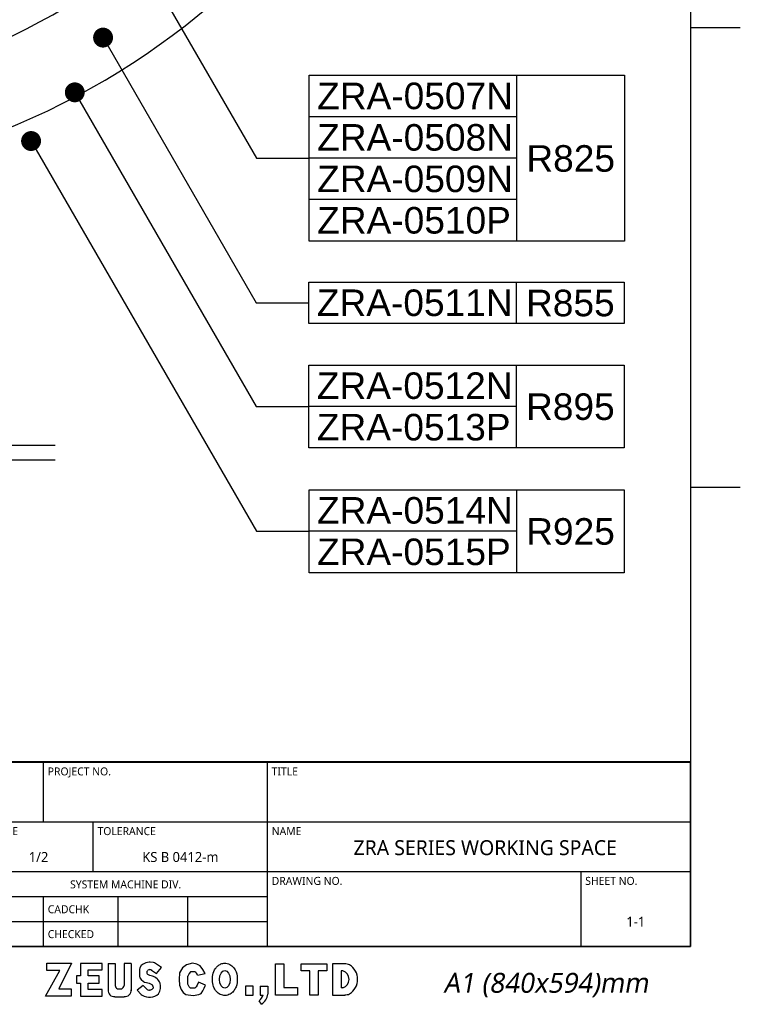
# Model space of a CAD drawing. Header units: millimetres. Extents: x 976 to 5968, y -70 to 3420.
# Tile 4 of 20: x 5063 to 5932, y -70 to 1118. Entities that reach past the tile are written whole.
import ezdxf

# ---------------------------------------------------------------- set-up
doc = ezdxf.new("R2010")
doc.units = ezdxf.units.MM
doc.linetypes.add('ACAD_ISO02W100', pattern=[15, 12, -3])
doc.styles.get("Standard").update_dxf_attribs({"font": 'arial.ttf'})
doc.styles.add('TEXTSTYLE_2', font='malgun.ttf')
doc.styles.add('TEXTSTYLE_4', font='malgun.ttf')

# ---------------------------------------------------------------- blocks, each defined once
blk = doc.blocks.new('TABLE_BL0', base_point=(1465, 77.13))
at = {"color": 134}
for p, q in [((1640, 114.25), (1290, 114.25)), ((1290, 40), (1290, 114.25)), ((1640, 114), (1290, 114)), ((1380, 90), (1380, 114)), ((1470, 40), (1470, 114)), ((1640, 40), (1640, 114.25)), ((1640, 90), (1290, 90)), ((1326, 70), (1326, 90)), ((1356, 60), (1356, 90)), ((1400, 70), (1400, 90)), ((1640, 70), (1290, 70)), ((1596, 40), (1596, 70)), ((1470, 60), (1290, 60)), ((1320, 40), (1320, 60)), ((1348, 40), (1348, 60)), ((1380, 40), (1380, 60)), ((1410, 40), (1410, 60)), ((1438, 40), (1438, 60)), ((1470, 50), (1290, 50)), ((1640, 40), (1290, 40))]:
    blk.add_line(p, q, dxfattribs=at)
at = {"color": 134, "line_spacing_factor": 0.9, "style": 'TEXTSTYLE_4'}
for s, insert, char_height, width, attachment_point in [('REF.DRAWING', (1291.7, 112), 3.2, 28.9896, 1), ('PROJECT NO.', (1381.7, 112), 3.2, 27.1526, 1), ('TITLE', (1471.7, 112), 3.2, 10.3704, 1), ('PROJECTION', (1308, 87.6), 3.2, 25.8133, 2), ('UNIT', (1327.7, 88), 3.2, 10.0859, 1), ('SCALE', (1357.7, 88), 3.2, 12.5985, 1), ('TOLERANCE', (1401.7, 88), 3.2, 24.403, 1), ('NAME', (1471.7, 88), 3.2, 12.7052, 1), ('ZRA SERIES WORKING SPACE', (1557.5, 82.75), 6, 130.8768, 2), ('mm', (1341, 78), 4, 9.7778, 2), ('1/2', (1378, 78), 4, 8.3259, 2), ('KS B 0412-m ', (1435, 78), 4, 34.8444, 2), ('DRAWING NO.', (1471.7, 68), 3.2, 30.163, 1), ('SHEET NO.', (1597.7, 68), 3.2, 21.9852, 1), ('SECTION', (1323, 66.6), 3.2, 17.9437, 2), ('SYSTEM MACHINE DIV.', (1413, 66.6), 3.2, 47.3363, 2), ('APPROVED', (1291.7, 56.6), 3.2, 22.4593, 1), ('CADCHK', (1381.7, 56.6), 3.2, 17.6, 1), ('1-1', (1618, 52), 4, 8.4148, 2), ('DESIGNED', (1291.7, 46.6), 3.2, 21.1081, 1), ('CHECKED', (1381.7, 46.6), 3.2, 19.2711, 1)]:
    blk.add_mtext(s, dxfattribs=dict(at, insert=insert, char_height=char_height, width=width, attachment_point=attachment_point))

msp = doc.modelspace()

# ---------------------------------------------------------------- linework, layer by layer
at = {"color": 7}
for p in [(5871.9, 3324.1), (1011.9, 0.1)]:
    msp.add_line(p, (5871.9, 0.1), dxfattribs=at)
at = {"color": 0, "linetype": 'ACAD_ISO02W100', "ltscale": 1000}
for p, q in [((5220.4, 1172.8), (5348.7, 950.7)), ((5163.7, 1096.1), (5348.3, 776.3)), ((5129.6, 1030.1), (5348.3, 651.3)), ((5076.9, 971.4), (5348.5, 500.9)), ((5348.7, 950.7), (5412.3, 950.7)), ((5348.3, 776.3), (5411.9, 776.3)), ((5348.3, 651.3), (5411.9, 651.3)), ((4312.1, 604.5), (5105.8, 604.5)), ((4312.1, 587), (5105.8, 587)), ((5348.5, 500.9), (5412.1, 500.9))]:
    msp.add_line(p, q, dxfattribs=at)
at = {"color": 134}
for p, q in [((5871.9, 1108.1), (5931.9, 1108.1)), ((5871.9, 554.1), (5931.9, 554.1)), ((5095.7, -20), (5125.5, -20)), ((5095.7, -28.9), (5095.7, -20)), ((5125.5, -20), (5110.5, -50.9)), ((5162.5, -20.4), (5136.6, -20.4)), ((5136.6, -20.4), (5136.6, -35.2)), ((5162.5, -28.1), (5162.5, -20.4)), ((5169.7, -20.4), (5178.2, -20.4)), ((5169.7, -20.4), (5169.7, -53.1)), ((5178.2, -20.4), (5178.2, -46.8)), ((5197.5, -20.4), (5189, -20.4)), ((5189, -20.4), (5189, -46.8)), ((5197.5, -20.4), (5197.5, -53.1)), ((5209.8, -22.9), (5208.1, -25.4)), ((5212.2, -21), (5209.8, -22.9)), ((5215.2, -19.4), (5212.2, -21)), ((5219.1, -18.7), (5215.2, -19.4)), ((5220.5, -18.7), (5219.1, -18.7)), ((5224.6, -19.2), (5220.5, -18.7)), ((5225.5, -19.5), (5224.6, -19.2)), ((5227, -20.3), (5225.5, -19.5)), ((5234.1, -25.3), (5227, -20.3)), ((5264.2, -21.9), (5259.3, -25.5)), ((5271.7, -19.9), (5264.2, -21.9)), ((5276.7, -21.2), (5271.7, -19.9)), ((5280.9, -23), (5276.7, -21.2)), ((5284.1, -27.4), (5280.9, -23)), ((5371.4, -20.6), (5381.7, -20.6)), ((5371.4, -58.3), (5371.4, -20.6)), ((5381.7, -20.6), (5381.7, -49.1)), ((5402.7, -20.6), (5433.3, -20.6)), ((5402.7, -29.2), (5402.7, -20.6)), ((5433.3, -20.6), (5433.3, -29.2)), ((5455, -20.6), (5440.4, -20.6)), ((5440.4, -20.6), (5440.4, -58.3)), ((5094.1, -59.5), (5111.5, -28.9)), ((5111.5, -28.9), (5095.7, -28.9)), ((5136.6, -35.2), (5131.7, -35.2)), ((5131.7, -35.2), (5131.7, -43.9)), ((5145.9, -28.1), (5162.5, -28.1)), ((5145.9, -35.2), (5145.9, -28.1)), ((5159, -35.2), (5145.9, -35.2)), ((5159, -44.1), (5159, -35.2)), ((5208.1, -25.4), (5207.5, -27.4)), ((5207.5, -27.4), (5207.5, -35.4)), ((5207.5, -35.4), (5208.2, -37.5)), ((5217.1, -29), (5217.7, -28.4)), ((5220.1, -34.6), (5217.8, -33.4)), ((5223.2, -35.5), (5220.1, -34.6)), ((5222.1, -28.5), (5228, -32.3)), ((5228, -32.3), (5234.1, -25.3)), ((5256, -31.7), (5255.5, -39.7)), ((5259.3, -25.5), (5256, -31.7)), ((5267.3, -32.2), (5265.8, -35.4)), ((5265.8, -45.2), (5265.8, -35.4)), ((5269, -30.4), (5267.3, -32.2)), ((5274.4, -30.4), (5269, -30.4)), ((5277.7, -34.2), (5286.8, -32.4)), ((5286.8, -32.4), (5284.1, -27.4)), ((5412.9, -29.2), (5402.7, -29.2)), ((5412.9, -58.3), (5412.9, -29.2)), ((5433.3, -29.2), (5423, -29.2)), ((5423, -29.2), (5423, -58.3)), ((5452.8, -29.2), (5450.6, -29.2)), ((5450.6, -29.2), (5450.6, -49.6)), ((5131.7, -43.9), (5136.6, -43.9)), ((5136.6, -43.9), (5136.6, -59.5)), ((5145.9, -44.1), (5159, -44.1)), ((5145.9, -51.7), (5145.9, -44.1)), ((5212.2, -46.7), (5204.8, -52.4)), ((5208.2, -37.5), (5209.8, -39.5)), ((5209.8, -39.5), (5212.4, -41.9)), ((5216, -50.9), (5212.2, -46.7)), ((5212.4, -41.9), (5213.7, -42.7)), ((5213.7, -42.7), (5216.2, -43.4)), ((5216.2, -43.4), (5219.1, -44)), ((5219.1, -44), (5222.6, -45.5)), ((5222.6, -45.5), (5223.1, -46.4)), ((5223.1, -46.4), (5223.4, -46.8)), ((5255.5, -39.7), (5256, -46.5)), ((5256, -46.5), (5257.7, -51.5)), ((5267.3, -48.4), (5265.8, -45.2)), ((5277, -46.5), (5276, -48.5)), ((5278.8, -42.9), (5277, -46.5)), ((5287.3, -46.5), (5278.8, -42.9)), ((5285.7, -50.2), (5287.3, -46.5)), ((5110.5, -50.9), (5125.3, -50.9)), ((5125.3, -50.9), (5125.3, -59.5)), ((5162.5, -51.7), (5145.9, -51.7)), ((5162.5, -59.5), (5162.5, -51.7)), ((5181, -50.9), (5186.2, -50.9)), ((5204.8, -52.4), (5209.8, -57.7)), ((5209.8, -57.7), (5210.9, -58.6)), ((5220.9, -52.6), (5219.8, -52.6)), ((5222.3, -51.7), (5220.9, -52.6)), ((5223.9, -49.9), (5222.3, -51.7)), ((5223.9, -48.4), (5223.9, -49.9)), ((5257.7, -51.5), (5260.4, -55.2)), ((5260.4, -55.2), (5263.6, -57.7)), ((5263.6, -57.7), (5272.3, -58.9)), ((5269, -50.2), (5267.3, -48.4)), ((5274.4, -50.2), (5269, -50.2)), ((5272.3, -58.9), (5279.1, -57.7)), ((5276, -48.5), (5274.4, -50.2)), ((5279.1, -57.7), (5281.9, -56.4)), ((5281.9, -56.4), (5284.1, -53.2)), ((5284.1, -53.2), (5285.7, -50.2)), ((5344.5, -47.7), (5335.3, -47.7)), ((5335.3, -47.7), (5335.3, -58.3)), ((5335.3, -58.3), (5344.5, -58.3)), ((5344.5, -58.3), (5344.5, -47.7)), ((5353.2, -47.7), (5362.2, -47.7)), ((5353.2, -47.7), (5353.2, -58.3)), ((5353.2, -58.3), (5356.8, -58.3)), ((5362.2, -47.7), (5362.2, -57.2)), ((5397.9, -58.3), (5371.4, -58.3)), ((5381.7, -49.1), (5397.9, -49.1)), ((5397.9, -49.1), (5397.9, -58.3)), ((5423, -58.3), (5412.9, -58.3)), ((5440.4, -58.3), (5455, -58.3)), ((5452.8, -49.6), (5450.6, -49.6)), ((5125.3, -59.5), (5094.1, -59.5)), ((5136.6, -59.5), (5162.5, -59.5)), ((5178, -60.3), (5189.2, -60.3)), ((5354.7, -69.5), (5351.7, -65.3))]:
    msp.add_line(p, q, dxfattribs=at)
at = {"ltscale": 1000}
for p, q in [((5412.3, 1050.7), (5792.3, 1050.7)), ((5412.3, 850.7), (5412.3, 1050.7)), ((5662.3, 1050.7), (5662.3, 850.7)), ((5792.3, 1050.7), (5792.3, 850.7)), ((5662.3, 1000.7), (5412.3, 1000.7)), ((5662.3, 950.7), (5412.3, 950.7)), ((5662.3, 900.7), (5412.3, 900.7)), ((5792.3, 850.7), (5412.3, 850.7)), ((5411.9, 801.3), (5791.9, 801.3)), ((5411.9, 751.3), (5411.9, 801.3)), ((5661.9, 801.3), (5661.9, 751.3)), ((5791.9, 801.3), (5791.9, 751.3)), ((5791.9, 751.3), (5411.9, 751.3)), ((5411.9, 701.3), (5791.9, 701.3)), ((5411.9, 601.3), (5411.9, 701.3)), ((5661.9, 701.3), (5661.9, 601.3)), ((5791.9, 701.3), (5791.9, 601.3)), ((5661.9, 651.3), (5411.9, 651.3)), ((5791.9, 601.3), (5411.9, 601.3)), ((5412.1, 550.9), (5792.1, 550.9)), ((5412.1, 450.9), (5412.1, 550.9)), ((5662.1, 550.9), (5662.1, 450.9)), ((5792.1, 550.9), (5792.1, 450.9)), ((5662.1, 500.9), (5412.1, 500.9)), ((5792.1, 450.9), (5412.1, 450.9))]:
    msp.add_line(p, q, dxfattribs=at)
at = {"color": 0, "linetype": 'ACAD_ISO02W100', "ltscale": 1000, "const_width": 12}
for points in [[(5157.7, 1096.1, -1), (5169.7, 1096.1, -1)], [(5123.6, 1030.1, -1), (5135.6, 1030.1, -1)], [(5070.9, 971.4, -1), (5082.9, 971.4, -1)]]:
    msp.add_lwpolyline(points, format="xyb", close=True, dxfattribs=at)
at = {"color": 252, "ltscale": 1000, "true_color": 0x939598}
for radius, start, end in [(800, 277.1808, 0.0377), (900, 276.3794, 356.8153)]:
    msp.add_arc((4709, 1820.1), radius, start, end, dxfattribs=at)
at = {"color": 134}
for centre, radius, start, end in [((5453.9, -39.8), 19.3, 68.743, 86.8793), ((5449.6, -39.4), 20.9, 302.773, 57.227), ((5219, -31), 2.69, 134.7406, 219.1909), ((5220.3, -29.7), 4.47, 220.8818, 236.0182), ((5219.6, -30.4), 2.73, 72.2961, 134.7303), ((5218.6, -34.3), 6.78, 56.0619, 76.2425), ((5219.5, -48.6), 13.6, 323.5863, 75.1971), ((5271.2, -36.4), 6.77, 18.4399, 61.8552), ((5449.6, -39.4), 10.7, 287.7501, 72.2499), ((5183.7, -46.1), 5.49, 187.1457, 240.2566), ((5183.5, -46.1), 5.49, 299.7434, 352.8543), ((5221.2, -48.4), 2.74, 358.2484, 34.7599), ((5177.3, -52.6), 7.68, 176.1347, 274.9083), ((5189.9, -52.6), 7.68, 265.0917, 3.8653), ((5219.4, -44.5), 16.5, 239.2001, 312.2009), ((5220.1, -47), 5.59, 222.209, 267.1467), ((5344.7, -54.9), 12.5, 304.3321, 344.7099), ((5344.7, -54.9), 17.7, 304.702, 352.8342), ((5453.9, -39), 19.3, 273.1207, 291.257)]:
    msp.add_arc(centre, radius, start, end, dxfattribs=at)
msp.add_ellipse((5310.5, -39.4), major_axis=(0, 10.8), ratio=0.59491, dxfattribs=at)
msp.add_open_spline([(5310.5, -20), (5308.9, -20), (5307.3, -20.3), (5304.4, -21.4), (5303.1, -22.3), (5301, -24.1), (5300.1, -25.1), (5297.6, -28.6), (5296.6, -31.3), (5295.4, -36.8), (5295.3, -39.6), (5295.9, -45), (5296.5, -47.5), (5298.6, -51.8), (5299.8, -53.7), (5302.9, -56.5), (5304.5, -57.5), (5308.3, -58.8), (5310.5, -59.1), (5314.6, -58.4), (5316.4, -57.5), (5319.5, -55.4), (5320.7, -54.1), (5322.6, -51.4), (5323.4, -50), (5325.2, -45.2), (5325.7, -41.6), (5325.4, -34.6), (5324.6, -31.1), (5321.9, -26.2), (5320.7, -24.6), (5317.5, -21.9), (5315.5, -20.7), (5312.3, -20.1), (5311.4, -20), (5310.5, -20)], degree=3, knots=[0, 0, 0, 0, 0.233163, 0.233163, 0.466326, 0.466326, 0.699489, 0.699489, 1.229357, 1.229357, 1.759225, 1.759225, 2.239863, 2.239863, 2.642737, 2.642737, 2.94077, 2.94077, 3.238803, 3.238803, 3.536836, 3.536836, 3.834869, 3.834869, 4.132902, 4.132902, 4.795938, 4.795938, 5.458973, 5.458973, 5.808158, 5.808158, 6.157343, 6.157343, 6.283185, 6.283185, 6.283185, 6.283185], dxfattribs=at)

# ---------------------------------------------------------------- block references
at = {"xscale": 3, "yscale": 3, "zscale": 3}
msp.add_blockref('TABLE_BL0', (5346.9, 111.5), dxfattribs=at)

# ---------------------------------------------------------------- texts
at = {"color": 0}
for s, p in [('ZRA-0507N', (5421.8, 1009.8)), ('ZRA-0508N', (5421.8, 959.8)), ('R825', (5674, 934.4)), ('ZRA-0509N', (5421.8, 909.8)), ('ZRA-0510P', (5421.8, 859.8)), ('ZRA-0511N', (5421.4, 760.4)), ('R855', (5673.6, 760.1)), ('ZRA-0512N', (5421.4, 660.4)), ('R895', (5673.6, 635.1)), ('ZRA-0513P', (5421.4, 610.4)), ('ZRA-0514N', (5421.6, 510.1)), ('R925', (5673.8, 484.7)), ('ZRA-0515P', (5421.6, 460.1))]:
    msp.add_text(s, height=32, dxfattribs=at).set_placement(p)
at = {"color": 134, "insert": (5697.4, -31.6), "char_height": 24, "width": 385.333, "attachment_point": 2, "line_spacing_factor": 0.9, "style": 'TEXTSTYLE_2'}
msp.add_mtext('\\Q10.0;A1 (840x594)mm', dxfattribs=at)

doc.saveas('drawing.dxf')
